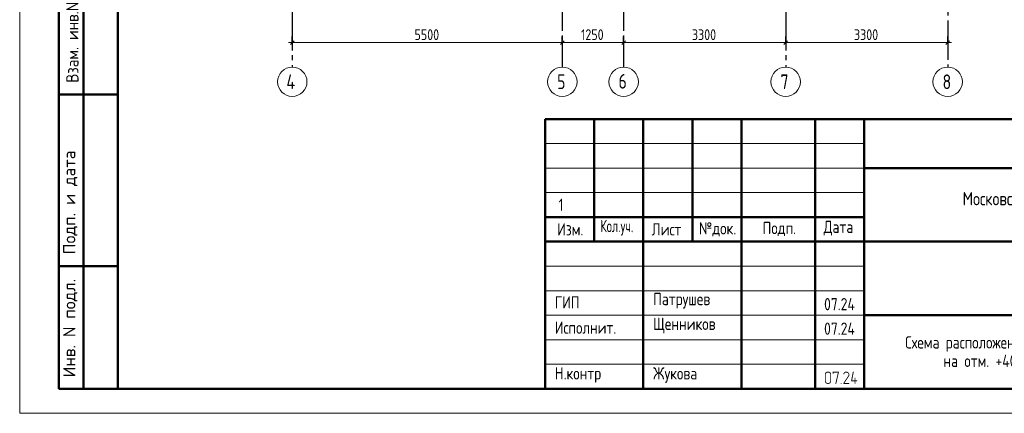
# Model space of a CAD drawing. Header units: millimetres. Extents: x 0 to 32559, y 0 to 42000.
# Tile 1 of 14: x 0 to 20054, y 0 to 8026. Entities that reach past the tile are written whole.
import ezdxf

# ---------------------------------------------------------------- set-up
doc = ezdxf.new("R2010")
doc.units = ezdxf.units.MM
doc.linetypes.add('______5', pattern=[1100, 800, -100, 100, -100])
doc.layers.add('Standard', color=7, linetype='Continuous', lineweight=25)
doc.layers.add('Оси', color=40, linetype='______5', lineweight=18)
doc.styles.add('GOST 2.304-81', font='txt')
doc.styles.add('ISOCPEUR', font='txt')

msp = doc.modelspace()

# ---------------------------------------------------------------- hatches: boundary and pattern name
at = {"layer": 'Standard', "linetype": 'Continuous', "lineweight": 25, "transparency": 33554687}
h = msp.add_hatch(color=7, dxfattribs=at)
h.paths.add_polyline_path([(16525, 655), (16525, 652), (16525, 649), (16525, 647), (16524, 644), (16524, 641), (16523, 639), (16522, 637), (16521, 634), (16520, 632), (16519, 630), (16518, 627), (16516, 625), (16515, 623), (16513, 621), (16512, 619), (16510, 617), (16508, 615), (16506, 613), (16504, 612), (16501, 610), (16499, 609), (16497, 607), (16495, 606), (16492, 605), (16490, 604), (16488, 603), (16485, 603), (16482, 602), (16480, 602), (16477, 601), (16475, 601), (16472, 601), (16454, 601), (16451, 601), (16449, 601), (16446, 602), (16444, 602), (16442, 603), (16439, 603), (16437, 604), (16435, 605), (16432, 606), (16430, 607), (16428, 609), (16426, 610), (16423, 611), (16421, 613), (16419, 615), (16417, 617), (16415, 619), (16413, 621), (16411, 623), (16410, 625), (16408, 627), (16407, 629), (16406, 632), (16405, 634), (16404, 636), (16403, 639), (16402, 641), (16402, 644), (16401, 646), (16401, 649), (16401, 652), (16401, 655), (16401, 797), (16401, 799), (16401, 802), (16401, 804), (16402, 807), (16402, 809), (16403, 812), (16404, 814), (16405, 817), (16406, 819), (16407, 821), (16408, 823), (16409, 826), (16411, 828), (16413, 830), (16414, 832), (16416, 834), (16418, 836), (16420, 838), (16422, 839), (16424, 841), (16427, 842), (16429, 844), (16431, 845), (16433, 846), (16436, 847), (16438, 848), (16441, 848), (16443, 849), (16446, 849), (16449, 850), (16451, 850), (16454, 850), (16472, 850), (16475, 850), (16477, 850), (16480, 849), (16482, 849), (16485, 848), (16487, 848), (16490, 847), (16492, 846), (16494, 845), (16497, 844), (16499, 843), (16501, 841), (16503, 840), (16505, 838), (16507, 836), (16509, 834), (16511, 832), (16513, 830), (16515, 828), (16516, 826), (16518, 824), (16519, 822), (16520, 820), (16521, 817), (16522, 815), (16523, 812), (16524, 810), (16524, 807), (16525, 805), (16525, 802), (16525, 799), (16525, 797)], flags=16)
h.paths.add_polyline_path([(16508, 654), (16508, 797), (16508, 800), (16507, 804), (16506, 807), (16505, 810), (16504, 813), (16502, 816), (16500, 819), (16497, 822), (16494, 824), (16492, 826), (16489, 828), (16485, 830), (16482, 831), (16479, 832), (16475, 832), (16472, 832), (16454, 832), (16450, 832), (16447, 832), (16444, 831), (16440, 830), (16437, 828), (16434, 826), (16431, 824), (16429, 822), (16426, 819), (16424, 816), (16422, 814), (16421, 810), (16420, 807), (16419, 804), (16418, 800), (16418, 797), (16418, 654), (16418, 651), (16419, 648), (16420, 644), (16421, 641), (16423, 638), (16425, 635), (16427, 632), (16429, 630), (16432, 627), (16435, 625), (16438, 623), (16441, 622), (16444, 620), (16447, 620), (16451, 619), (16454, 619), (16472, 619), (16475, 619), (16479, 620), (16482, 620), (16485, 621), (16488, 623), (16491, 625), (16494, 627), (16497, 629), (16500, 632), (16502, 634), (16504, 637), (16505, 640), (16506, 644), (16507, 647), (16508, 651)])
for points in [[(16685, 839), (16632, 608), (16631, 607), (16630, 606), (16630, 605), (16628, 603), (16623, 601), (16621, 601), (16620, 602), (16618, 602), (16617, 603), (16616, 604), (16615, 605), (16615, 605), (16615, 606), (16614, 607), (16614, 608), (16614, 609), (16614, 610), (16614, 612), (16665, 832), (16578, 832), (16578, 815), (16578, 814), (16578, 813), (16578, 812), (16578, 811), (16577, 810), (16577, 809), (16576, 809), (16576, 808), (16575, 807), (16573, 806), (16571, 806), (16569, 806), (16569, 806), (16568, 806), (16568, 806), (16567, 806), (16566, 807), (16565, 807), (16564, 807), (16563, 808), (16563, 808), (16562, 809), (16562, 810), (16561, 811), (16561, 812), (16561, 813), (16561, 814), (16561, 815), (16561, 841), (16561, 842), (16561, 843), (16561, 844), (16561, 845), (16561, 846), (16562, 846), (16562, 847), (16563, 848), (16563, 848), (16564, 849), (16565, 849), (16566, 849), (16566, 850), (16567, 850), (16568, 850), (16570, 850), (16676, 850), (16678, 850), (16680, 849), (16682, 849), (16683, 848), (16684, 847), (16685, 845), (16685, 844), (16685, 842)], [(16889, 601), (16783, 601), (16781, 601), (16780, 602), (16778, 603), (16776, 604), (16775, 606), (16775, 607), (16774, 609), (16774, 611), (16774, 612), (16774, 613), (16775, 614), (16775, 615), (16873, 763), (16877, 770), (16879, 776), (16880, 779), (16881, 782), (16881, 786), (16881, 789), (16881, 791), (16881, 793), (16881, 795), (16880, 798), (16880, 800), (16879, 802), (16879, 804), (16878, 805), (16877, 807), (16876, 809), (16875, 811), (16873, 813), (16872, 814), (16870, 816), (16869, 818), (16867, 819), (16865, 821), (16863, 822), (16862, 823), (16860, 824), (16858, 826), (16856, 827), (16854, 828), (16852, 828), (16850, 829), (16847, 830), (16845, 831), (16843, 831), (16841, 831), (16839, 832), (16836, 832), (16834, 832), (16831, 832), (16828, 831), (16825, 831), (16822, 830), (16819, 829), (16817, 828), (16814, 827), (16811, 825), (16809, 823), (16806, 821), (16804, 819), (16802, 816), (16799, 813), (16798, 809), (16796, 806), (16794, 802), (16794, 800), (16793, 799), (16792, 798), (16791, 798), (16790, 797), (16789, 797), (16788, 796), (16786, 796), (16784, 796), (16783, 797), (16781, 797), (16780, 798), (16779, 799), (16778, 800), (16778, 800), (16778, 801), (16777, 802), (16777, 803), (16777, 804), (16777, 805), (16777, 808), (16778, 811), (16779, 813), (16780, 816), (16782, 818), (16783, 820), (16784, 822), (16785, 825), (16787, 827), (16788, 829), (16790, 831), (16792, 832), (16793, 834), (16795, 836), (16797, 837), (16799, 839), (16801, 840), (16804, 843), (16808, 844), (16812, 846), (16816, 848), (16820, 849), (16824, 849), (16829, 850), (16833, 850), (16836, 850), (16839, 850), (16843, 849), (16846, 849), (16849, 848), (16851, 847), (16854, 847), (16857, 846), (16860, 845), (16863, 843), (16866, 842), (16868, 840), (16871, 839), (16874, 837), (16876, 835), (16879, 833), (16881, 830), (16884, 828), (16886, 825), (16888, 823), (16890, 820), (16891, 818), (16893, 815), (16894, 812), (16896, 810), (16897, 807), (16898, 804), (16898, 801), (16899, 798), (16899, 795), (16900, 792), (16900, 789), (16900, 784), (16899, 780), (16898, 776), (16897, 772), (16896, 770), (16895, 767), (16895, 765), (16893, 763), (16892, 760), (16891, 758), (16889, 755), (16888, 753), (16799, 619), (16889, 619), (16891, 619), (16892, 618), (16894, 618), (16895, 616), (16896, 615), (16897, 613), (16898, 612), (16898, 610), (16898, 609), (16897, 607), (16897, 605), (16895, 604), (16895, 603), (16894, 603), (16894, 602), (16893, 602), (16892, 602), (16891, 601), (16890, 601)], [(17022, 672), (17049, 672), (17051, 672), (17053, 672), (17054, 671), (17055, 669), (17057, 668), (17057, 667), (17058, 665), (17058, 663), (17058, 662), (17058, 660), (17057, 659), (17056, 657), (17055, 657), (17055, 656), (17054, 656), (17053, 655), (17052, 655), (17051, 655), (17050, 655), (17049, 655), (17022, 655), (17022, 610), (17022, 609), (17022, 608), (17022, 607), (17022, 606), (17021, 605), (17021, 605), (17021, 604), (17020, 603), (17019, 602), (17017, 602), (17016, 601), (17014, 601), (17013, 601), (17012, 601), (17012, 601), (17011, 602), (17010, 602), (17009, 602), (17008, 603), (17007, 603), (17007, 604), (17006, 605), (17006, 605), (17005, 606), (17005, 607), (17005, 608), (17005, 609), (17005, 610), (17005, 655), (16943, 655), (16941, 655), (16939, 655), (16937, 656), (16936, 657), (16935, 658), (16934, 660), (16934, 661), (16934, 663), (16934, 665), (16969, 843), (16970, 845), (16970, 846), (16971, 847), (16972, 848), (16978, 850), (16980, 850), (16981, 849), (16983, 849), (16984, 848), (16985, 847), (16985, 846), (16986, 846), (16986, 845), (16987, 844), (16987, 843), (16987, 842), (16987, 841), (16987, 839), (16953, 672), (17005, 672), (17005, 717), (17005, 718), (17005, 720), (17006, 721), (17007, 723), (17008, 723), (17009, 724), (17010, 725), (17010, 725), (17011, 725), (17012, 726), (17013, 726), (17014, 726), (17015, 726), (17017, 725), (17018, 725), (17020, 723), (17020, 723), (17021, 722), (17021, 721), (17022, 721), (17022, 720), (17022, 719), (17022, 718), (17022, 717)], [(16729, 619), (16731, 619), (16733, 618), (16734, 618), (16735, 616), (16737, 615), (16737, 613), (16738, 612), (16738, 610), (16738, 609), (16738, 607), (16737, 605), (16736, 604), (16735, 603), (16735, 603), (16734, 602), (16733, 602), (16732, 602), (16731, 601), (16730, 601), (16729, 601), (16727, 601), (16726, 602), (16724, 602), (16723, 604), (16722, 605), (16721, 607), (16720, 608), (16720, 610), (16720, 611), (16721, 613), (16722, 614), (16723, 616), (16723, 616), (16724, 617), (16724, 618), (16725, 618), (16726, 619), (16727, 619), (16728, 619)]]:
    msp.add_hatch(color=7, dxfattribs=at).paths.add_polyline_path(points, flags=16)

# ---------------------------------------------------------------- linework, layer by layer
at = {"layer": 'Standard', "color": 7, "linetype": 'Continuous', "lineweight": 50, "transparency": 33554687}
for p, q in [((800, 500), (800, 9000)), ((800, 500), (800, 9000)), ((1300, 500), (1300, 9000)), ((800, 6500), (2000, 6500)), ((10700, 500), (10700, 6000)), ((10700, 6000), (29200, 6000)), ((11700, 3500), (11700, 6000)), ((12700, 500), (12700, 6000)), ((13700, 3500), (13700, 6000)), ((14700, 500), (14700, 6000)), ((16200, 500), (16200, 6000)), ((17200, 500), (17200, 6000)), ((17200, 5000), (29200, 5000)), ((10700, 4000), (17200, 4000)), ((10700, 4000), (17200, 4000)), ((10700, 3500), (17200, 3500)), ((10700, 3500), (17200, 3500)), ((17200, 3500), (29200, 3500)), ((800, 3000), (2000, 3000)), ((17200, 2000), (29200, 2000)), ((2000, 500), (800, 500))]:
    msp.add_line(p, q, dxfattribs=at)
at = {"layer": 'Standard', "color": 251, "linetype": 'Continuous', "lineweight": -3, "true_color": 0x656565, "transparency": 33554687}
for p, q in [((5551, 7560), (5551, 7685)), ((11051, 7560), (11051, 7685)), ((12301, 7560), (12301, 7685)), ((15601, 7560), (15601, 7685)), ((18901, 7560), (18901, 7685)), ((5551, 7560), (5551, 7435)), ((5551, 7560), (5551, 7560)), ((11051, 7560), (11051, 7435)), ((11051, 7560), (11051, 7560)), ((12301, 7560), (12301, 7435)), ((12301, 7560), (12301, 7560)), ((15601, 7560), (15601, 7435)), ((15601, 7560), (15601, 7560)), ((18901, 7560), (18901, 7435)), ((18901, 7560), (18901, 7560))]:
    msp.add_line(p, q, dxfattribs=at)
at = {"layer": 'Standard', "color": 7, "linetype": 'Continuous', "lineweight": 13, "transparency": 33554687}
for p, q in [((5551, 7560), (5476, 7560)), ((5551, 7560), (11051, 7560)), ((11051, 7560), (12301, 7560)), ((12301, 7560), (15601, 7560)), ((15601, 7560), (18901, 7560)), ((18901, 7560), (18976, 7560)), ((10700, 5500), (17200, 5500)), ((10700, 5000), (17200, 5000)), ((10700, 4500), (17200, 4500)), ((10700, 3000), (17200, 3000)), ((10700, 2500), (17200, 2500)), ((10700, 2500), (17200, 2500)), ((10700, 2000), (17200, 2000)), ((10700, 2000), (17200, 2000)), ((10700, 1500), (17200, 1500)), ((10700, 1000), (17200, 1000))]:
    msp.add_line(p, q, dxfattribs=at)
at = {"layer": 'Standard', "color": 7, "linetype": 'Continuous', "lineweight": 25, "transparency": 33554687}
for p, q in [((5513, 7522), (5588, 7597)), ((11013, 7522), (11088, 7597)), ((12263, 7522), (12338, 7597)), ((15563, 7522), (15638, 7597)), ((18863, 7522), (18938, 7597)), ((10700, 500), (29200, 500)), ((10700, 500), (29200, 500)), ((10700, 500), (29200, 500))]:
    msp.add_line(p, q, dxfattribs=at)
at = {"layer": 'Standard', "color": 7, "linetype": 'Continuous', "lineweight": 13, "transparency": 33554687}
msp.add_lwpolyline([(0, 0), (29700, 0), (29700, 42000), (0, 42000), (0, 0)], close=True, dxfattribs=at)
at = {"layer": 'Standard', "color": 7, "linetype": 'Continuous', "lineweight": 50, "transparency": 33554687}
msp.add_lwpolyline([(2000, 41500), (29200, 41500), (29200, 500), (2000, 500), (2000, 41500)], close=True, dxfattribs=at)
at = {"layer": 'Оси', "color": 8, "linetype": '______5', "lineweight": -3, "transparency": 33554687}
for p, q in [((11051, 40500), (11051, 7060)), ((12301, 40500), (12301, 7060)), ((5551, 40100), (5551, 7060)), ((18901, 15709), (18901, 7060)), ((15601, 13700), (15601, 7060))]:
    msp.add_line(p, q, dxfattribs=at)
at = {"layer": 'Оси', "color": 7, "linetype": 'Continuous', "lineweight": 13, "transparency": 33554687}
for centre in [(5551, 6760), (11051, 6760), (12301, 6760), (15601, 6760), (18901, 6760)]:
    msp.add_circle(centre, 300, dxfattribs=at)

# ---------------------------------------------------------------- texts
at = {"layer": 'Standard', "color": 7, "linetype": 'Continuous', "lineweight": 25, "transparency": 33554687, "attachment_point": 7, "style": 'GOST 2.304-81'}
for s, insert, char_height, width in [('5500', (8042, 7610), 220, 641.48), ('1250', (11433, 7610), 220, 610.17), ('3300', (13692, 7610), 220, 641.48), ('3300', (16992, 7610), 220, 641.48), ('Московская\\~область,\\~городской\\~округ\\~Звенигород,\\~район\\~', (19204, 4167), 270, 8136.21), ('Изм.', (10948, 3625), 250, 631.15), ('\\W0.83;Кол.уч.', (11827, 3625), 250, 799.96), ('Лист', (12871, 3625), 250, 782.23), ('№док.', (13835, 3607), 250, 853.39), ('Подп.', (15131, 3614), 250, 764.54), ('Дата', (16373, 3625), 250, 782.23), ('ГИП', (10900, 2137), 250, 586.81), ('Патрушев', (12900, 2137), 250, 1386.36), ('07.24', (16383, 2101), 250, 817.63), ('Исполнит.', (10900, 1622), 250, 1386.36), ('Щенников', (12900, 1631), 250, 1333.08), ('07.24', (16383, 1601), 250, 817.63), ('Н.контр', (10900, 622), 250, 1102.09), ('Жукова', (12900, 622), 250, 1031.11)]:
    msp.add_mtext(s, dxfattribs=dict(at, insert=insert, char_height=char_height, width=width))
at = {"layer": 'Standard', "color": 7, "linetype": 'Continuous', "lineweight": 50, "transparency": 33554687, "char_height": 250, "attachment_point": 7, "rotation": 90, "style": 'ISOCPEUR'}
for s, insert, width in [('\\A1;{\\fISOCPEUR|i0|b0;\\H250.000000;\\W1.000000;\\C7;Взам. инв.N}\\P', (1198, 6736), 1909.1), ('\\A1;{\\fISOCPEUR|i0|b0;\\H250.000000;\\W1.000000;\\C7;Подп. и дата}\\P', (1174, 3242), 2197.06), ('\\A1;{\\fISOCPEUR|i0|b0;\\H250.000000;\\W1.000000;\\C7;Инв. N подл.}\\P', (1174, 734), 2021.79)]:
    msp.add_mtext(s, dxfattribs=dict(at, insert=insert, width=width))
at = {"layer": 'Standard', "color": 7, "linetype": 'Continuous', "lineweight": 18, "transparency": 33554687, "insert": (11027, 4250), "char_height": 250, "width": 233.33, "attachment_point": 5, "style": 'GOST 2.304-81'}
msp.add_mtext('\\A1;{\\fGOST 2.304-81|i0|b0;\\H250.000000;\\W1.000000;\\C7;1}\\P', dxfattribs=at)
at = {"layer": 'Standard', "color": 7, "linetype": 'Continuous', "lineweight": 25, "transparency": 33554687, "insert": (20700, 1571), "char_height": 250, "width": 6741.88, "attachment_point": 2, "line_spacing_factor": 0.903614}
msp.add_mtext('\\A1;{\\fGOST 2.304-81|i0|b0;\\H250.000000;\\W1.000000;\\C7;Схема расположения арматурных каркасов}\\P{\\fGOST 2.304-81|i0|b0;\\H250.000000;\\W1.000000;\\C7;на отм. +40.580 (секции 3, 4)}\\P', dxfattribs=at)
at = {"layer": 'Оси', "color": 7, "linetype": 'Continuous', "lineweight": 25, "transparency": 33554687, "char_height": 300, "attachment_point": 7, "style": 'ISOCPEUR'}
for s, insert, width in [('\\W0.80;4', (5431, 6610), 359.83), ('\\W0.78;5', (10946, 6610), 326.41), ('\\W0.78;6', (12196, 6620), 326.41), ('\\W0.78;7', (15496, 6610), 326.41), ('\\W0.78;8', (18796, 6610), 326.41)]:
    msp.add_mtext(s, dxfattribs=dict(at, insert=insert, width=width))

doc.saveas('drawing.dxf')
